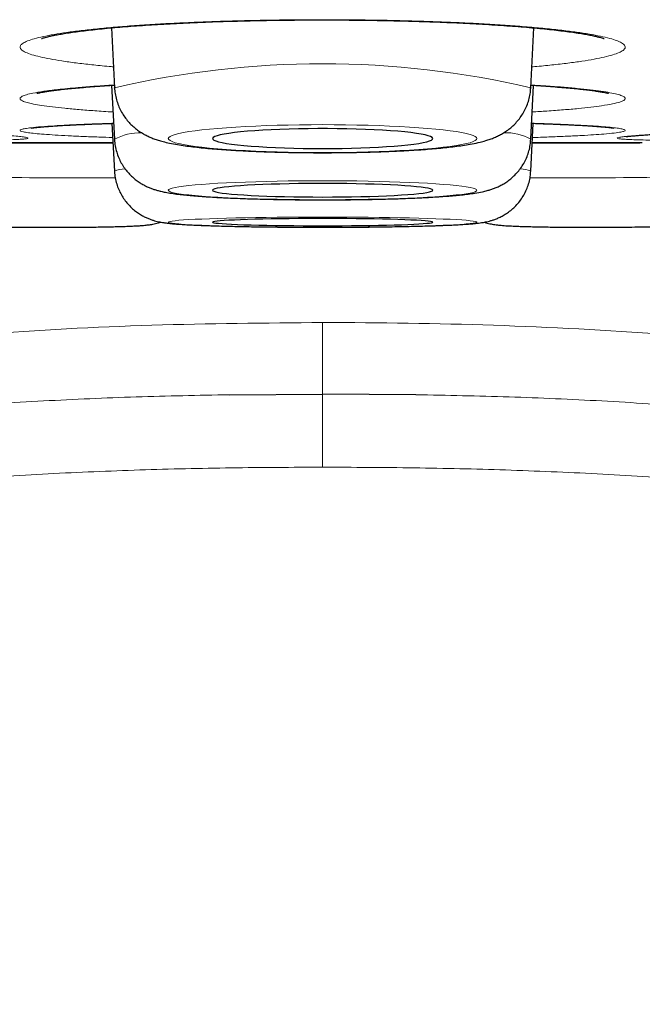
# Model space of a CAD drawing. Header units: millimetres. Extents: x 8 to 960, y 12 to 931.
# Tile 41 of 173: x 560.96 to 564.42, y 443.16 to 448.64. Entities that reach past the tile are written whole.
import ezdxf

# ---------------------------------------------------------------- set-up
doc = ezdxf.new("R2010")
doc.units = ezdxf.units.MM

msp = doc.modelspace()

# ---------------------------------------------------------------- linework, layer by layer
at = {"color": 7, "linetype": 'Continuous', "lineweight": 30}
for p, q in [((561.4668, 448.5986), (561.4843, 448.265)), ((563.8014, 448.265), (563.819, 448.5983)), ((561.4685, 448.2786), (561.4843, 447.9783)), ((563.8014, 447.9783), (563.8172, 448.2786)), ((561.4845, 448.2634), (561.4843, 448.265)), ((563.8014, 448.265), (563.8011, 448.263)), ((561.4704, 448.0671), (561.4843, 447.8013)), ((563.8014, 447.8013), (563.8154, 448.0671)), ((560.8774, 447.9596), (561.476, 447.9596)), ((563.8097, 447.9596), (564.4083, 447.9596)), ((562.1238, 446.557), (562.6429, 446.5608)), ((563.1621, 446.557), (562.6429, 446.5608))]:
    msp.add_line(p, q, dxfattribs=at)
at = {"color": 8, "linetype": 'Continuous', "lineweight": 0}
for p, q in [((560.8637, 447.9597), (561.476, 447.9597)), ((563.8097, 447.9597), (564.422, 447.9597)), ((562.6429, 446.1536), (562.6429, 446.5608))]:
    msp.add_line(p, q, dxfattribs=at)
at = {"color": 8, "linetype": 'Continuous', "lineweight": 0, "flags": 128}
for points in [[(562.6429, 447.905), (562.7071, 447.9052), (562.7709, 447.9058), (562.834, 447.9069), (562.8961, 447.9084), (562.9567, 447.9103), (563.0156, 447.9126), (563.0724, 447.9153), (563.1268, 447.9184), (563.1784, 447.9219), (563.2271, 447.9256), (563.2725, 447.9297), (563.3144, 447.9341), (563.3526, 447.9388), (563.3868, 447.9437), (563.4168, 447.9488), (563.4425, 447.9541), (563.4637, 447.9596), (563.4803, 447.9652), (563.4923, 447.9708), (563.4994, 447.9766), (563.5019, 447.9824), (563.4994, 447.9882), (563.4923, 447.9939), (563.4803, 447.9996), (563.4637, 448.0052), (563.4425, 448.0107), (563.4168, 448.016), (563.3868, 448.0211), (563.3526, 448.026), (563.3144, 448.0306), (563.2725, 448.035), (563.2271, 448.0391), (563.1784, 448.0429), (563.1268, 448.0463), (563.0724, 448.0494), (563.0156, 448.0521), (562.9567, 448.0544), (562.8961, 448.0563), (562.834, 448.0578), (562.7709, 448.0589), (562.7071, 448.0596), (562.6429, 448.0598), (562.5787, 448.0596), (562.5148, 448.0589), (562.4517, 448.0578), (562.3897, 448.0563), (562.3291, 448.0544), (562.2702, 448.0521), (562.2134, 448.0494), (562.159, 448.0463), (562.1073, 448.0429), (562.0586, 448.0391), (562.0132, 448.035), (561.9713, 448.0306), (561.9331, 448.026), (561.899, 448.0211), (561.869, 448.016), (561.8433, 448.0107), (561.8221, 448.0052), (561.8054, 447.9996), (561.7935, 447.9939), (561.7863, 447.9882), (561.7839, 447.9824), (561.7863, 447.9766), (561.7935, 447.9708), (561.8054, 447.9652), (561.8221, 447.9596), (561.8433, 447.9541), (561.869, 447.9488), (561.899, 447.9437), (561.9331, 447.9388), (561.9713, 447.9341), (562.0132, 447.9297), (562.0586, 447.9256), (562.1073, 447.9219), (562.159, 447.9184), (562.2134, 447.9153), (562.2702, 447.9126), (562.3291, 447.9103), (562.3897, 447.9084), (562.4517, 447.9069), (562.5148, 447.9058), (562.5787, 447.9052), (562.6429, 447.905)], [(562.6429, 447.642), (562.7071, 447.6421), (562.7709, 447.6426), (562.834, 447.6433), (562.8961, 447.6443), (562.9567, 447.6456), (563.0156, 447.6472), (563.0724, 447.6491), (563.1268, 447.6512), (563.1784, 447.6535), (563.2271, 447.6561), (563.2725, 447.6589), (563.3144, 447.6619), (563.3526, 447.665), (563.3868, 447.6684), (563.4168, 447.6719), (563.4425, 447.6755), (563.4637, 447.6792), (563.4803, 447.683), (563.4923, 447.6869), (563.4994, 447.6908), (563.5019, 447.6948), (563.4994, 447.6987), (563.4923, 447.7027), (563.4803, 447.7065), (563.4637, 447.7104), (563.4425, 447.7141), (563.4168, 447.7177), (563.3868, 447.7212), (563.3526, 447.7245), (563.3144, 447.7277), (563.2725, 447.7307), (563.2271, 447.7335), (563.1784, 447.7361), (563.1268, 447.7384), (563.0724, 447.7405), (563.0156, 447.7424), (562.9567, 447.744), (562.8961, 447.7453), (562.834, 447.7463), (562.7709, 447.747), (562.7071, 447.7475), (562.6429, 447.7476), (562.5787, 447.7475), (562.5148, 447.747), (562.4517, 447.7463), (562.3897, 447.7453), (562.3291, 447.744), (562.2702, 447.7424), (562.2134, 447.7405), (562.159, 447.7384), (562.1073, 447.7361), (562.0586, 447.7335), (562.0132, 447.7307), (561.9713, 447.7277), (561.9331, 447.7245), (561.899, 447.7212), (561.869, 447.7177), (561.8433, 447.7141), (561.8221, 447.7104), (561.8054, 447.7065), (561.7935, 447.7027), (561.7863, 447.6987), (561.7839, 447.6948), (561.7863, 447.6908), (561.7935, 447.6869), (561.8054, 447.683), (561.8221, 447.6792), (561.8433, 447.6755), (561.869, 447.6719), (561.899, 447.6684), (561.9331, 447.665), (561.9713, 447.6619), (562.0132, 447.6589), (562.0586, 447.6561), (562.1073, 447.6535), (562.159, 447.6512), (562.2134, 447.6491), (562.2702, 447.6472), (562.3291, 447.6456), (562.3897, 447.6443), (562.4517, 447.6433), (562.5148, 447.6426), (562.5787, 447.6421), (562.6429, 447.642)], [(562.6429, 447.4892), (562.7071, 447.4892), (562.7709, 447.4895), (562.834, 447.4899), (562.8961, 447.4904), (562.9567, 447.4911), (563.0156, 447.4919), (563.0724, 447.4929), (563.1268, 447.494), (563.1784, 447.4953), (563.2271, 447.4967), (563.2725, 447.4981), (563.3144, 447.4997), (563.3526, 447.5014), (563.3868, 447.5032), (563.4168, 447.5051), (563.4425, 447.507), (563.4637, 447.509), (563.4803, 447.511), (563.4923, 447.5131), (563.4994, 447.5151), (563.5019, 447.5172), (563.4994, 447.5193), (563.4923, 447.5214), (563.4803, 447.5235), (563.4637, 447.5255), (563.4425, 447.5275), (563.4168, 447.5294), (563.3868, 447.5313), (563.3526, 447.5331), (563.3144, 447.5347), (563.2725, 447.5363), (563.2271, 447.5378), (563.1784, 447.5392), (563.1268, 447.5404), (563.0724, 447.5416), (563.0156, 447.5425), (562.9567, 447.5434), (562.8961, 447.5441), (562.834, 447.5446), (562.7709, 447.545), (562.7071, 447.5452), (562.6429, 447.5453), (562.5787, 447.5452), (562.5148, 447.545), (562.4517, 447.5446), (562.3897, 447.5441), (562.3291, 447.5434), (562.2702, 447.5425), (562.2134, 447.5416), (562.159, 447.5404), (562.1073, 447.5392), (562.0586, 447.5378), (562.0132, 447.5363), (561.9713, 447.5347), (561.9331, 447.5331), (561.899, 447.5313), (561.869, 447.5294), (561.8433, 447.5275), (561.8221, 447.5255), (561.8054, 447.5235), (561.7935, 447.5214), (561.7863, 447.5193), (561.7839, 447.5172), (561.7863, 447.5151), (561.7935, 447.5131), (561.8054, 447.511), (561.8221, 447.509), (561.8433, 447.507), (561.869, 447.5051), (561.899, 447.5032), (561.9331, 447.5014), (561.9713, 447.4997), (562.0132, 447.4981), (562.0586, 447.4967), (562.1073, 447.4953), (562.159, 447.494), (562.2134, 447.4929), (562.2702, 447.4919), (562.3291, 447.4911), (562.3897, 447.4904), (562.4517, 447.4899), (562.5148, 447.4895), (562.5787, 447.4892), (562.6429, 447.4892)]]:
    msp.add_lwpolyline(points, dxfattribs=at)
at = {"color": 7, "linetype": 'Continuous', "lineweight": 30, "flags": 128}
for points in [[(562.6429, 447.9271), (562.697, 447.9274), (562.7508, 447.928), (562.8037, 447.9291), (562.8553, 447.9306), (562.9053, 447.9325), (562.9532, 447.9348), (562.9987, 447.9374), (563.0415, 447.9404), (563.0811, 447.9438), (563.1172, 447.9474), (563.1497, 447.9513), (563.1782, 447.9555), (563.2025, 447.9598), (563.2224, 447.9644), (563.2378, 447.9691), (563.2485, 447.9739), (563.2545, 447.9787), (563.2557, 447.9836), (563.2521, 447.9885), (563.2437, 447.9933), (563.2306, 447.9981), (563.213, 448.0027), (563.1908, 448.0071), (563.1644, 448.0114), (563.1339, 448.0154), (563.0996, 448.0192), (563.0617, 448.0227), (563.0205, 448.0259), (562.9763, 448.0287), (562.9296, 448.0312), (562.8806, 448.0333), (562.8297, 448.035), (562.7774, 448.0363), (562.724, 448.0371), (562.67, 448.0376), (562.6158, 448.0376), (562.5617, 448.0371), (562.5084, 448.0363), (562.456, 448.035), (562.4052, 448.0333), (562.3562, 448.0312), (562.3094, 448.0287), (562.2653, 448.0259), (562.2241, 448.0227), (562.1862, 448.0192), (562.1518, 448.0154), (562.1213, 448.0114), (562.0949, 448.0071), (562.0728, 448.0027), (562.0551, 447.9981), (562.042, 447.9933), (562.0337, 447.9885), (562.0301, 447.9836), (562.0313, 447.9787), (562.0373, 447.9739), (562.048, 447.9691), (562.0634, 447.9644), (562.0833, 447.9598), (562.1076, 447.9555), (562.1361, 447.9513), (562.1685, 447.9474), (562.2047, 447.9438), (562.2443, 447.9404), (562.287, 447.9374), (562.3325, 447.9348), (562.3804, 447.9325), (562.4304, 447.9306), (562.482, 447.9291), (562.535, 447.928), (562.5887, 447.9274), (562.6429, 447.9271)], [(562.6429, 447.6571), (562.697, 447.6573), (562.7508, 447.6577), (562.8037, 447.6584), (562.8553, 447.6594), (562.9053, 447.6607), (562.9532, 447.6623), (562.9987, 447.6641), (563.0415, 447.6662), (563.0811, 447.6684), (563.1172, 447.6709), (563.1497, 447.6736), (563.1782, 447.6764), (563.2025, 447.6794), (563.2224, 447.6825), (563.2378, 447.6857), (563.2485, 447.689), (563.2545, 447.6923), (563.2557, 447.6956), (563.2521, 447.699), (563.2437, 447.7022), (563.2306, 447.7055), (563.213, 447.7086), (563.1908, 447.7117), (563.1644, 447.7146), (563.1339, 447.7173), (563.0996, 447.7199), (563.0617, 447.7223), (563.0205, 447.7245), (562.9763, 447.7264), (562.9296, 447.7281), (562.8806, 447.7295), (562.8297, 447.7307), (562.7774, 447.7316), (562.724, 447.7321), (562.67, 447.7324), (562.6158, 447.7324), (562.5617, 447.7321), (562.5084, 447.7316), (562.456, 447.7307), (562.4052, 447.7295), (562.3562, 447.7281), (562.3094, 447.7264), (562.2653, 447.7245), (562.2241, 447.7223), (562.1862, 447.7199), (562.1518, 447.7173), (562.1213, 447.7146), (562.0949, 447.7117), (562.0728, 447.7086), (562.0551, 447.7055), (562.042, 447.7022), (562.0337, 447.699), (562.0301, 447.6956), (562.0313, 447.6923), (562.0373, 447.689), (562.048, 447.6857), (562.0634, 447.6825), (562.0833, 447.6794), (562.1076, 447.6764), (562.1361, 447.6736), (562.1685, 447.6709), (562.2047, 447.6684), (562.2443, 447.6662), (562.287, 447.6641), (562.3325, 447.6623), (562.3804, 447.6607), (562.4304, 447.6594), (562.482, 447.6584), (562.535, 447.6577), (562.5887, 447.6573), (562.6429, 447.6571)], [(562.6429, 447.4972), (562.697, 447.4973), (562.7508, 447.4975), (562.8037, 447.4979), (562.8553, 447.4984), (562.9053, 447.4991), (562.9532, 447.5), (562.9987, 447.5009), (563.0415, 447.502), (563.0811, 447.5032), (563.1172, 447.5046), (563.1497, 447.506), (563.1782, 447.5075), (563.2025, 447.5091), (563.2224, 447.5107), (563.2378, 447.5124), (563.2485, 447.5141), (563.2545, 447.5159), (563.2557, 447.5177), (563.2521, 447.5195), (563.2437, 447.5212), (563.2306, 447.5229), (563.213, 447.5246), (563.1908, 447.5262), (563.1644, 447.5278), (563.1339, 447.5292), (563.0996, 447.5306), (563.0617, 447.5319), (563.0205, 447.533), (562.9763, 447.534), (562.9296, 447.5349), (562.8806, 447.5357), (562.8297, 447.5363), (562.7774, 447.5368), (562.724, 447.5371), (562.67, 447.5373), (562.6158, 447.5373), (562.5617, 447.5371), (562.5084, 447.5368), (562.456, 447.5363), (562.4052, 447.5357), (562.3562, 447.5349), (562.3094, 447.534), (562.2653, 447.533), (562.2241, 447.5319), (562.1862, 447.5306), (562.1518, 447.5292), (562.1213, 447.5278), (562.0949, 447.5262), (562.0728, 447.5246), (562.0551, 447.5229), (562.042, 447.5212), (562.0337, 447.5195), (562.0301, 447.5177), (562.0313, 447.5159), (562.0373, 447.5141), (562.048, 447.5124), (562.0634, 447.5107), (562.0833, 447.5091), (562.1076, 447.5075), (562.1361, 447.506), (562.1685, 447.5046), (562.2047, 447.5032), (562.2443, 447.502), (562.287, 447.5009), (562.3325, 447.5), (562.3804, 447.4991), (562.4304, 447.4984), (562.482, 447.4979), (562.535, 447.4975), (562.5887, 447.4973), (562.6429, 447.4972)]]:
    msp.add_lwpolyline(points, dxfattribs=at)
at = {"color": 8, "linetype": 'Continuous', "lineweight": 0}
for centre, radius, start, end in [((562.6429, 443.3124), 5.0863, 76.8336, 103.1664), ((561.6245, 447.7206), 0.2934, 87.7881, 118.5489), ((563.6671, 447.7458), 0.2686, 59.9951, 93.6624), ((561.5388, 447.6828), 0.1305, 88.5464, 114.6778), ((563.7466, 447.6818), 0.1315, 65.351, 91.5378), ((561.2812, 479.5075), 31.744, 269.12279, 270.37437), ((564.0013, 480.239), 32.4754, 269.63899, 270.86306)]:
    msp.add_arc(centre, radius, start, end, dxfattribs=at)
at = {"color": 7, "linetype": 'Continuous', "lineweight": 30}
msp.add_arc((564.4083, 448.9596), 1, 270, 270.7841, dxfattribs=at)
at = {"color": 8, "linetype": 'Continuous', "lineweight": 0}
for points, knots in [([(561.4782, 448.3816), (561.4701, 448.3823), (561.4269, 448.3858), (561.3567, 448.393), (561.2684, 448.4031), (561.1911, 448.414), (561.124, 448.4253), (561.068, 448.437), (561.0226, 448.4493), (560.989, 448.4618), (560.9672, 448.4745), (560.9573, 448.4873), (560.9593, 448.5002), (560.9734, 448.513), (560.9993, 448.5256), (561.0365, 448.538), (561.0857, 448.5501), (561.146, 448.5618), (561.2168, 448.573), (561.2971, 448.5835), (561.388, 448.5935), (561.4874, 448.6027), (561.595, 448.6111), (561.7093, 448.6186), (561.8313, 448.6254), (561.9178, 448.629), (561.9614, 448.6309)], [0, 0, 0, 0, 0.0099328, 0.0529402, 0.0959476, 0.1397374, 0.1819889, 0.2249963, 0.2680037, 0.3117935, 0.3540451, 0.3970525, 0.4400598, 0.4838497, 0.5261012, 0.5686461, 0.6121162, 0.6559061, 0.6981576, 0.741165, 0.7841724, 0.8279622, 0.8702094, 0.9132122, 0.956215, 1, 1, 1, 1]), ([(561.9614, 448.6309), (562.0043, 448.6325), (562.0906, 448.6358), (562.2262, 448.6394), (562.3661, 448.6421), (562.5077, 448.6436), (562.6498, 448.6441), (562.791, 448.6435), (562.9328, 448.6419), (563.0717, 448.6391), (563.2075, 448.6353), (563.3386, 448.6305), (563.4663, 448.6247), (563.5873, 448.6179), (563.7016, 448.6103), (563.8078, 448.6019), (563.907, 448.5925), (563.9965, 448.5825), (564.0763, 448.5719), (564.1457, 448.5608), (564.2051, 448.549), (564.253, 448.5369), (564.2894, 448.5244), (564.3141, 448.5118), (564.3271, 448.499), (564.328, 448.4861), (564.3169, 448.4733), (564.2942, 448.4607), (564.2594, 448.4481), (564.213, 448.4359), (564.1556, 448.4242), (564.0879, 448.4129), (564.0093, 448.4021), (563.9205, 448.3921), (563.8526, 448.3852), (563.8127, 448.382), (563.8076, 448.3816)], [0, 0, 0, 0, 0.02965, 0.059506, 0.090011, 0.120741, 0.150391, 0.180571, 0.210751, 0.241481, 0.271131, 0.301311, 0.331492, 0.362221, 0.391871, 0.422052, 0.452232, 0.482962, 0.512612, 0.542792, 0.572973, 0.603702, 0.633352, 0.663533, 0.693713, 0.724443, 0.754093, 0.783949, 0.814454, 0.845183, 0.874833, 0.905014, 0.935194, 0.965924, 0.995574, 1, 1, 1, 1]), ([(561.1681, 448.2553), (561.1858, 448.2572), (561.2214, 448.261), (561.288, 448.267), (561.3689, 448.2732), (561.4367, 448.2778), (561.4776, 448.2801), (561.4835, 448.2804)], [0, 0, 0, 0, 0.206542, 0.413083, 0.682834, 0.954458, 1, 1, 1, 1]), ([(563.8022, 448.2804), (563.8304, 448.2787), (563.8925, 448.275), (563.9782, 448.2686), (564.0609, 448.2614), (564.1326, 448.2538), (564.1939, 448.2459), (564.2438, 448.2378), (564.283, 448.2293), (564.3101, 448.2207), (564.3254, 448.2121), (564.3288, 448.2034), (564.3203, 448.1946), (564.2979, 448.1851), (564.2582, 448.1752), (564.2022, 448.1656), (564.1371, 448.1571), (564.0665, 448.1495), (563.9847, 448.1423), (563.8991, 448.1359), (563.8371, 448.1321), (563.8094, 448.1304)], [0, 0, 0, 0, 0.0433552, 0.0955295, 0.1477039, 0.2008275, 0.2520849, 0.3042592, 0.3564336, 0.4095572, 0.4608146, 0.5124278, 0.5651636, 0.6182872, 0.6830462, 0.7485282, 0.7997856, 0.8513989, 0.9041347, 0.9572583, 1, 1, 1, 1]), ([(561.4763, 448.1304), (561.4759, 448.1304), (561.4393, 448.1324), (561.3753, 448.1368), (561.2855, 448.1436), (561.2067, 448.1508), (561.1369, 448.1585), (561.0784, 448.1665), (561.0311, 448.1747), (560.9953, 448.1831), (560.9707, 448.1918), (560.9583, 448.2005), (560.958, 448.2093), (560.9694, 448.2179), (560.9928, 448.2266), (561.0314, 448.2359), (561.087, 448.2456), (561.141, 448.252), (561.1681, 448.2553)], [0, 0, 0, 0, 0.000861, 0.066427, 0.129689, 0.194083, 0.258477, 0.324043, 0.387305, 0.451006, 0.516093, 0.581659, 0.644921, 0.708622, 0.773709, 0.839275, 0.919191, 1, 1, 1, 1]), ([(561.4745, 447.9883), (561.4483, 447.9891), (561.3889, 447.991), (561.3058, 447.9943), (561.2243, 447.9981), (561.1522, 448.0021), (561.0911, 448.0063), (561.0412, 448.0107), (561.0027, 448.0151), (560.9754, 448.0197), (560.9602, 448.0244), (560.957, 448.029), (560.9657, 448.0336), (560.9863, 448.0382), (561.022, 448.0432), (561.0744, 448.0483), (561.1263, 448.0518), (561.1523, 448.0536)], [0, 0, 0, 0, 0.050578, 0.114913, 0.180399, 0.245885, 0.312562, 0.376898, 0.441679, 0.50787, 0.574548, 0.638883, 0.703665, 0.769855, 0.836533, 0.917813, 1, 1, 1, 1]), ([(561.1523, 448.0536), (561.1695, 448.0546), (561.2038, 448.0566), (561.2686, 448.0598), (561.3472, 448.0632), (561.4201, 448.0659), (561.4671, 448.0673), (561.4796, 448.0677)], [0, 0, 0, 0, 0.196173, 0.392345, 0.648596, 0.906626, 1, 1, 1, 1]), ([(563.8061, 448.0677), (563.8252, 448.0671), (563.8788, 448.0654), (563.9575, 448.0624), (564.0426, 448.0587), (564.1167, 448.0547), (564.1805, 448.0505), (564.233, 448.0463), (564.2749, 448.0418), (564.3048, 448.0372), (564.3228, 448.0326), (564.3291, 448.028), (564.3234, 448.0234), (564.3039, 448.0183), (564.2675, 448.013), (564.2146, 448.0079), (564.1522, 448.0033), (564.084, 447.9993), (564.0048, 447.9954), (563.9151, 447.9918), (563.8499, 447.9894), (563.8132, 447.9883), (563.8112, 447.9883)], [0, 0, 0, 0, 0.029021, 0.081351, 0.133681, 0.186963, 0.238373, 0.290703, 0.343032, 0.396314, 0.447724, 0.499491, 0.552384, 0.605666, 0.670618, 0.736295, 0.787705, 0.839472, 0.892365, 0.945647, 0.997057, 1, 1, 1, 1]), ([(560.7434, 447.9732), (560.7673, 447.9734), (560.8159, 447.9738), (560.875, 447.9749), (560.924, 447.9764), (560.9617, 447.9782), (560.988, 447.9804), (561.0022, 447.9829), (561.0044, 447.9857), (560.9948, 447.9889), (560.9732, 447.9923), (560.9366, 447.9963), (560.8831, 448.0009), (560.8306, 448.0044), (560.8042, 448.0061)], [0, 0, 0, 0, 0.0784398, 0.1596512, 0.2385698, 0.3174884, 0.3986998, 0.4799111, 0.5588297, 0.6377483, 0.7189597, 0.800171, 0.8995309, 1, 1, 1, 1]), ([(564.5403, 447.9732), (564.5171, 447.9734), (564.4693, 447.9738), (564.4107, 447.9749), (564.3617, 447.9764), (564.3241, 447.9782), (564.2978, 447.9804), (564.2835, 447.9829), (564.2814, 447.9857), (564.2909, 447.9889), (564.3125, 447.9923), (564.3492, 447.9963), (564.4026, 448.0009), (564.4552, 448.0044), (564.4816, 448.0061)], [0, 0, 0, 0, 0.0762907, 0.1576915, 0.2367941, 0.3158967, 0.3972975, 0.4786982, 0.5578009, 0.6369035, 0.7183043, 0.799705, 0.8992966, 1, 1, 1, 1]), ([(562.6429, 446.9584), (562.3261, 446.9558), (561.6924, 446.9508), (560.7428, 446.8996), (559.7962, 446.8052), (558.858, 446.6482), (558.0532, 446.4326), (557.3868, 446.1789), (556.8527, 445.9167), (556.3499, 445.5985), (555.8904, 445.2197), (555.4896, 444.7788), (555.1608, 444.2824), (554.9109, 443.7404), (554.812, 443.3566), (554.7625, 443.1646)], [0, 0, 0, 0, 0.10003, 0.200056, 0.300173, 0.400239, 0.500131, 0.562636, 0.625145, 0.687668, 0.750125, 0.812616, 0.875055, 0.937489, 1, 1, 1, 1]), ([(562.6429, 446.5608), (562.6429, 446.5663), (562.6429, 446.5772), (562.6429, 446.6054), (562.6429, 446.6434), (562.6429, 446.6899), (562.6429, 446.7438), (562.6429, 446.804), (562.6429, 446.8737), (562.6429, 446.9301), (562.6429, 446.9584)], [0, 0, 0, 0, 0.1365881, 0.2731802, 0.4097858, 0.5463971, 0.6597841, 0.7731759, 0.8865844, 1, 1, 1, 1]), ([(570.5232, 443.1646), (570.4737, 443.3566), (570.3749, 443.7404), (570.1249, 444.2824), (569.7961, 444.7788), (569.3954, 445.2196), (568.936, 445.5986), (568.4332, 445.917), (567.8991, 446.1791), (567.2325, 446.4325), (566.4278, 446.6482), (565.4896, 446.8051), (564.543, 446.8999), (563.5934, 446.9496), (562.9597, 446.9584), (562.6429, 446.9584), (562.6429, 446.9584)], [0, 0, 0, 0, 0.062509, 0.12494, 0.187376, 0.249869, 0.312328, 0.37485, 0.437357, 0.499864, 0.599758, 0.699823, 0.79994, 0.899967, 0.999997, 1, 1, 1, 1]), ([(559.3705, 446.3465), (559.4344, 446.3567), (559.6657, 446.3938), (560.0668, 446.4423), (560.5759, 446.4904), (561.0888, 446.5241), (561.6056, 446.5467), (561.9509, 446.5536), (562.1238, 446.557)], [0, 0, 0, 0, 0.070438, 0.254873, 0.439315, 0.626007, 0.812702, 1, 1, 1, 1]), ([(565.9291, 446.345), (565.8606, 446.3557), (565.6247, 446.3927), (565.219, 446.4425), (564.71, 446.4904), (564.197, 446.524), (563.6803, 446.5467), (563.335, 446.5536), (563.1621, 446.557)], [0, 0, 0, 0, 0.075124, 0.258544, 0.442171, 0.62786, 0.813706, 1, 1, 1, 1]), ([(562.6429, 446.1536), (562.4732, 446.1529), (562.1337, 446.1516), (561.6244, 446.1396), (561.1154, 446.1184), (560.6623, 446.0891), (560.2656, 446.0545), (559.925, 446.0178), (559.5848, 445.9734), (559.2455, 445.9204), (558.9072, 445.8575), (558.5752, 445.7848), (558.2499, 445.7017), (557.9667, 445.6172), (557.721, 445.5338), (557.5121, 445.4552), (557.3058, 445.3692), (557.1027, 445.2752), (556.9037, 445.1724), (556.7078, 445.059), (556.5162, 444.9341), (556.3307, 444.7968), (556.1586, 444.6508), (556.0014, 444.4967), (555.8743, 444.3526), (555.7711, 444.219), (555.6883, 444.0989), (555.6078, 443.9674), (555.5317, 443.8243), (555.4615, 443.6686), (555.4003, 443.509), (555.3675, 443.4001), (555.3511, 443.3456)], [0, 0, 0, 0, 0.060652, 0.121304, 0.182146, 0.242987, 0.283975, 0.324968, 0.365955, 0.407177, 0.448407, 0.489624, 0.529352, 0.569076, 0.595769, 0.622468, 0.649157, 0.675862, 0.70258, 0.729277, 0.756752, 0.784251, 0.811707, 0.837412, 0.863114, 0.880735, 0.898371, 0.915991, 0.93682, 0.95765, 0.978824, 1, 1, 1, 1]), ([(562.6429, 446.1536), (562.8126, 446.1529), (563.152, 446.1516), (563.6613, 446.1396), (564.1704, 446.1184), (564.6235, 446.0891), (565.0202, 446.0545), (565.3608, 446.0178), (565.7009, 445.9734), (566.0403, 445.9204), (566.3785, 445.8575), (566.7105, 445.7848), (567.0358, 445.7017), (567.319, 445.6172), (567.5647, 445.5338), (567.7737, 445.4552), (567.98, 445.3692), (568.1831, 445.2752), (568.3821, 445.1724), (568.578, 445.059), (568.7695, 444.9341), (568.955, 444.7968), (569.1272, 444.6508), (569.2843, 444.4967), (569.4114, 444.3526), (569.5146, 444.219), (569.5975, 444.0989), (569.678, 443.9674), (569.754, 443.8243), (569.8242, 443.6686), (569.8854, 443.509), (569.9182, 443.4001), (569.9347, 443.3456)], [0, 0, 0, 0, 0.060652, 0.121304, 0.182146, 0.242987, 0.283975, 0.324968, 0.365955, 0.407177, 0.448407, 0.489624, 0.529352, 0.569076, 0.595769, 0.622468, 0.649157, 0.675862, 0.70258, 0.729277, 0.756752, 0.784251, 0.811707, 0.837412, 0.863114, 0.880735, 0.898371, 0.915991, 0.93682, 0.95765, 0.978824, 1, 1, 1, 1])]:
    msp.add_open_spline(points, degree=3, knots=knots, dxfattribs=at)
at = {"color": 7, "linetype": 'Continuous', "lineweight": 30}
for points, knots in [([(561.079, 448.5391), (561.0789, 448.5391), (561.0785, 448.5389), (561.0814, 448.5401), (561.0878, 448.5423), (561.0987, 448.5455), (561.1139, 448.5495), (561.1338, 448.554), (561.1583, 448.559), (561.1875, 448.5644), (561.2218, 448.57), (561.2606, 448.5756), (561.3038, 448.5813), (561.351, 448.587), (561.402, 448.5925), (561.4564, 448.5978), (561.5143, 448.6029), (561.5753, 448.6078), (561.6395, 448.6124), (561.7064, 448.6168), (561.776, 448.6209), (561.848, 448.6246), (561.9131, 448.6277), (561.9677, 448.6299), (562.0231, 448.6321), (562.0889, 448.6343), (562.1684, 448.6367), (562.2492, 448.6387), (562.331, 448.6403), (562.4137, 448.6415), (562.4971, 448.6424), (562.5811, 448.6428), (562.6651, 448.6429), (562.749, 448.6426), (562.8325, 448.6419), (562.9157, 448.6409), (562.9984, 448.6394), (563.0801, 448.6376), (563.1605, 448.6355), (563.2392, 448.6329), (563.3156, 448.6301), (563.3898, 448.6269), (563.462, 448.6233), (563.5327, 448.6195), (563.6015, 448.6152), (563.668, 448.6107), (563.732, 448.6059), (563.7932, 448.6008), (563.8512, 448.5955), (563.9057, 448.59), (563.9564, 448.5843), (564.0031, 448.5785), (564.0454, 448.5727), (564.083, 448.5669), (564.1159, 448.5612), (564.1437, 448.5558), (564.1671, 448.5506), (564.185, 448.5461), (564.1977, 448.5424), (564.2054, 448.5399), (564.2092, 448.5384), (564.2091, 448.5384), (564.209, 448.5385)], [0, 0, 0, 0, 0.003496, 0.014457, 0.026467, 0.039506, 0.053483, 0.068272, 0.083228, 0.099535, 0.116401, 0.133708, 0.151343, 0.169209, 0.187225, 0.205326, 0.223412, 0.241713, 0.260058, 0.278447, 0.296884, 0.315372, 0.333919, 0.345634, 0.355437, 0.373987, 0.392513, 0.41104, 0.429579, 0.448137, 0.466725, 0.485353, 0.504011, 0.522532, 0.541093, 0.559714, 0.578368, 0.597016, 0.615622, 0.634156, 0.652592, 0.670657, 0.688912, 0.707303, 0.725806, 0.744393, 0.763029, 0.781672, 0.800265, 0.818761, 0.837106, 0.855242, 0.873104, 0.89062, 0.907703, 0.924252, 0.940489, 0.956466, 0.970018, 0.98259, 0.994089, 1, 1, 1, 1]), ([(561.0527, 448.234), (561.0527, 448.234), (561.0525, 448.2339), (561.056, 448.2349), (561.0628, 448.2366), (561.0723, 448.2387), (561.0849, 448.2411), (561.102, 448.2441), (561.1258, 448.2477), (561.1542, 448.2516), (561.1872, 448.2555), (561.2247, 448.2596), (561.2664, 448.2636), (561.3122, 448.2675), (561.3619, 448.2714), (561.4153, 448.2752), (561.4561, 448.2779), (561.4797, 448.2792), (561.4836, 448.2794)], [0, 0, 0, 0, 0.023164, 0.071267, 0.12516, 0.174656, 0.217761, 0.28572, 0.356463, 0.430074, 0.505859, 0.583305, 0.662038, 0.741797, 0.822403, 0.903614, 0.98446, 1, 1, 1, 1]), ([(563.8022, 448.2795), (563.8062, 448.2792), (563.8304, 448.2778), (563.8716, 448.2751), (563.9254, 448.2713), (563.9754, 448.2674), (564.0217, 448.2634), (564.0641, 448.2592), (564.1022, 448.2551), (564.1357, 448.251), (564.1644, 448.2471), (564.1885, 448.2433), (564.2068, 448.2399), (564.2199, 448.2372), (564.2278, 448.2352), (564.2318, 448.2341), (564.2317, 448.2341), (564.2316, 448.2341)], [0, 0, 0, 0, 0.01651, 0.09841, 0.180066, 0.261436, 0.342458, 0.423034, 0.50302, 0.58062, 0.656993, 0.731866, 0.804493, 0.866078, 0.922782, 0.973948, 1, 1, 1, 1]), ([(561.4845, 448.2649), (561.4853, 448.2541), (561.487, 448.2318), (561.4946, 448.1987), (561.5055, 448.1663), (561.5196, 448.1361), (561.5363, 448.1084), (561.5551, 448.0834), (561.5754, 448.0613), (561.5966, 448.042), (561.6182, 448.0255), (561.6398, 448.0116), (561.6613, 447.9999), (561.6827, 447.9898), (561.7049, 447.981), (561.729, 447.9728), (561.7575, 447.9647), (561.7926, 447.9566), (561.8328, 447.9491), (561.8758, 447.9424), (561.9197, 447.9367), (561.966, 447.9316), (562.0152, 447.9269), (562.066, 447.9228), (562.1186, 447.9191), (562.173, 447.9158), (562.2292, 447.9129), (562.2869, 447.9104), (562.346, 447.9083), (562.4063, 447.9066), (562.4676, 447.9053), (562.5296, 447.9044), (562.5881, 447.9038), (562.626, 447.9038), (562.6429, 447.9038)], [0, 0, 0, 0, 0.0201632, 0.042151, 0.0636564, 0.0847254, 0.1053879, 0.1256563, 0.1455393, 0.165062, 0.1843216, 0.2035661, 0.2231556, 0.2436794, 0.2660479, 0.291614, 0.3226459, 0.3637772, 0.4134834, 0.4569968, 0.497839, 0.5408512, 0.5821206, 0.6223382, 0.6618861, 0.7009798, 0.7397528, 0.7782934, 0.816663, 0.8549064, 0.8930578, 0.931144, 0.9691876, 1, 1, 1, 1]), ([(562.6429, 447.9038), (562.6538, 447.9038), (562.6857, 447.9038), (562.7383, 447.9042), (562.8004, 447.905), (562.8618, 447.9062), (562.9223, 447.9078), (562.9815, 447.9097), (563.0394, 447.9121), (563.0956, 447.9149), (563.15, 447.918), (563.2024, 447.9215), (563.2527, 447.9254), (563.3008, 447.9297), (563.3468, 447.9345), (563.3909, 447.9399), (563.4337, 447.9459), (563.4764, 447.9532), (563.5147, 447.9613), (563.5478, 447.9701), (563.5744, 447.9786), (563.5982, 447.9878), (563.6213, 447.9982), (563.6441, 448.0105), (563.667, 448.0251), (563.6898, 448.0425), (563.7121, 448.0629), (563.7332, 448.0864), (563.7524, 448.1128), (563.7691, 448.1418), (563.7828, 448.1728), (563.7929, 448.2054), (563.7994, 448.2362), (563.8005, 448.2563), (563.8009, 448.2649)], [0, 0, 0, 0, 0.019994, 0.058004, 0.096033, 0.134091, 0.1722, 0.21038, 0.248661, 0.287074, 0.325665, 0.364492, 0.403639, 0.44323, 0.483451, 0.524615, 0.567278, 0.612571, 0.663281, 0.699066, 0.727072, 0.751728, 0.77394, 0.794812, 0.81518, 0.835518, 0.85607, 0.876947, 0.89809, 0.919408, 0.940825, 0.962291, 0.983787, 1, 1, 1, 1]), ([(561.0225, 448.0406), (561.0226, 448.0406), (561.0229, 448.0406), (561.0273, 448.0414), (561.0353, 448.0426), (561.0458, 448.0439), (561.0596, 448.0454), (561.0778, 448.0472), (561.103, 448.0493), (561.1327, 448.0516), (561.1669, 448.0538), (561.2053, 448.0561), (561.2479, 448.0583), (561.2945, 448.0605), (561.3448, 448.0626), (561.3987, 448.0647), (561.4437, 448.0663), (561.4717, 448.0671), (561.4796, 448.0674)], [0, 0, 0, 0, 0.031516, 0.077906, 0.131064, 0.183558, 0.224586, 0.292476, 0.362691, 0.435189, 0.509278, 0.584509, 0.660598, 0.737366, 0.814695, 0.892238, 0.969527, 1, 1, 1, 1]), ([(563.8061, 448.0674), (563.808, 448.0673), (563.8304, 448.0667), (563.8703, 448.0653), (563.9256, 448.0632), (563.9771, 448.0611), (564.0252, 448.0589), (564.0695, 448.0567), (564.1097, 448.0544), (564.1455, 448.0521), (564.1769, 448.0498), (564.2039, 448.0475), (564.2262, 448.0454), (564.2428, 448.0435), (564.2542, 448.0419), (564.2602, 448.041), (564.2628, 448.0404), (564.2622, 448.0406), (564.2621, 448.0406)], [0, 0, 0, 0, 0.007205, 0.085117, 0.162919, 0.240601, 0.318141, 0.395503, 0.472588, 0.547881, 0.622514, 0.696385, 0.768934, 0.839292, 0.897694, 0.950066, 0.995525, 1, 1, 1, 1]), ([(564.3304, 447.9929), (564.3303, 447.9929), (564.3302, 447.9928), (564.3336, 447.9934), (564.3406, 447.9943), (564.3514, 447.9955), (564.3638, 447.9968), (564.3794, 447.9982), (564.3997, 448), (564.4276, 448.0021), (564.4599, 448.0044), (564.4964, 448.0068), (564.537, 448.0093), (564.5815, 448.0118), (564.6299, 448.0144), (564.6818, 448.0171), (564.7371, 448.0198), (564.7955, 448.0225), (564.8572, 448.0252), (564.9115, 448.0276), (564.9461, 448.029), (564.9582, 448.0295)], [0, 0, 0, 0, 0.016721, 0.052875, 0.09537, 0.143798, 0.185678, 0.219212, 0.277646, 0.337342, 0.398269, 0.460018, 0.522353, 0.585138, 0.648299, 0.711775, 0.775099, 0.838411, 0.902051, 0.965906, 1, 1, 1, 1]), ([(561.4848, 447.9783), (561.4848, 447.9747), (561.4851, 447.9592), (561.4897, 447.9326), (561.4984, 447.8993), (561.5107, 447.868), (561.5259, 447.8391), (561.5435, 447.8127), (561.563, 447.7891), (561.5837, 447.7684), (561.6052, 447.7506), (561.6265, 447.7358), (561.6473, 447.7237), (561.6673, 447.7139), (561.6864, 447.7059), (561.7051, 447.6993), (561.7242, 447.6935), (561.7451, 447.6882), (561.7709, 447.6828), (561.8021, 447.6775), (561.8382, 447.6727), (561.8763, 447.6685), (561.9163, 447.6647), (561.9592, 447.6613), (562.0053, 447.6581), (562.0534, 447.6553), (562.1037, 447.6527), (562.156, 447.6504), (562.2103, 447.6484), (562.2664, 447.6466), (562.3241, 447.645), (562.3831, 447.6438), (562.4433, 447.6428), (562.5044, 447.642), (562.565, 447.6416), (562.6112, 447.6414), (562.6368, 447.6414), (562.6429, 447.6414)], [0, 0, 0, 0, 0.006655, 0.028268, 0.04934, 0.069913, 0.090011, 0.109641, 0.128788, 0.147414, 0.165459, 0.182895, 0.199819, 0.216561, 0.233644, 0.251699, 0.271771, 0.295396, 0.325313, 0.36819, 0.413287, 0.454597, 0.493752, 0.535018, 0.574904, 0.613964, 0.6525, 0.690682, 0.728616, 0.76637, 0.803992, 0.841517, 0.87897, 0.916371, 0.953737, 0.989113, 1, 1, 1, 1]), ([(562.6429, 447.6414), (562.6537, 447.6414), (562.6853, 447.6414), (562.7374, 447.6417), (562.7989, 447.6422), (562.8596, 447.643), (562.9194, 447.6441), (562.9779, 447.6454), (563.035, 447.647), (563.0903, 447.6489), (563.1437, 447.651), (563.195, 447.6533), (563.244, 447.6559), (563.2905, 447.6588), (563.3346, 447.6619), (563.3764, 447.6653), (563.4159, 447.6691), (563.4541, 447.6735), (563.4928, 447.6789), (563.5267, 447.685), (563.5561, 447.692), (563.5783, 447.6985), (563.5983, 447.7055), (563.6189, 447.714), (563.6403, 447.7247), (563.6625, 447.7379), (563.6853, 447.7542), (563.708, 447.7739), (563.7297, 447.7968), (563.7495, 447.8227), (563.7667, 447.8512), (563.7809, 447.8817), (563.7916, 447.914), (563.7989, 447.9462), (563.8004, 447.9679), (563.8011, 447.9782)], [0, 0, 0, 0, 0.0196377, 0.0569724, 0.094321, 0.1316902, 0.1690933, 0.2065456, 0.2440655, 0.2816758, 0.3194062, 0.3572967, 0.3954029, 0.4338058, 0.4726286, 0.5120696, 0.552474, 0.5945098, 0.6397113, 0.6928947, 0.7243798, 0.7460718, 0.7656069, 0.7838646, 0.8017953, 0.8198408, 0.8384917, 0.85787, 0.8778312, 0.8981746, 0.9187496, 0.9394623, 0.9602565, 0.9810986, 1, 1, 1, 1]), ([(561.4844, 447.8013), (561.4844, 447.8005), (561.4844, 447.7878), (561.4882, 447.7638), (561.496, 447.7302), (561.5075, 447.6986), (561.522, 447.6692), (561.5391, 447.6424), (561.5583, 447.6182), (561.5791, 447.5968), (561.6008, 447.5783), (561.6229, 447.5628), (561.6444, 447.5503), (561.6646, 447.5405), (561.6831, 447.5331), (561.6999, 447.5274), (561.7153, 447.5231), (561.7298, 447.5196), (561.7443, 447.5168), (561.7602, 447.5142), (561.7809, 447.5114), (561.8062, 447.5088), (561.8366, 447.5064), (561.8696, 447.5042), (561.9057, 447.5022), (561.9453, 447.5004), (561.9872, 447.4987), (562.0317, 447.4972), (562.0787, 447.4958), (562.1281, 447.4945), (562.1799, 447.4933), (562.2337, 447.4923), (562.2894, 447.4914), (562.3467, 447.4907), (562.4054, 447.4901), (562.4652, 447.4896), (562.5259, 447.4892), (562.5852, 447.489), (562.6243, 447.489), (562.6429, 447.489)], [0, 0, 0, 0, 0.0015, 0.022591, 0.043119, 0.063124, 0.082625, 0.101628, 0.12012, 0.138067, 0.155395, 0.171979, 0.187639, 0.202255, 0.215965, 0.229259, 0.242868, 0.257445, 0.274129, 0.294569, 0.321887, 0.365305, 0.406519, 0.445104, 0.485907, 0.524899, 0.562952, 0.600465, 0.637638, 0.674584, 0.71137, 0.748043, 0.784631, 0.821158, 0.857638, 0.894085, 0.930507, 0.966914, 1, 1, 1, 1]), ([(562.6429, 447.489), (562.6536, 447.489), (562.6849, 447.489), (562.7365, 447.4891), (562.7973, 447.4894), (562.8574, 447.4899), (562.9165, 447.4904), (562.9743, 447.4911), (563.0306, 447.492), (563.085, 447.4929), (563.1374, 447.494), (563.1875, 447.4952), (563.2351, 447.4966), (563.2801, 447.498), (563.3223, 447.4996), (563.3617, 447.5013), (563.3982, 447.5032), (563.432, 447.5052), (563.4637, 447.5075), (563.4952, 447.5103), (563.5216, 447.5135), (563.5452, 447.5174), (563.5627, 447.5212), (563.5787, 447.5253), (563.5962, 447.5307), (563.6155, 447.5381), (563.6369, 447.5479), (563.6599, 447.5609), (563.6839, 447.5774), (563.7075, 447.5974), (563.7298, 447.6207), (563.7498, 447.6468), (563.7671, 447.6754), (563.7813, 447.7059), (563.7919, 447.7381), (563.799, 447.77), (563.8004, 447.7912), (563.8011, 447.8012)], [0, 0, 0, 0, 0.019143, 0.055538, 0.091942, 0.128357, 0.16479, 0.201248, 0.237742, 0.274283, 0.310887, 0.347573, 0.384371, 0.421321, 0.458483, 0.495952, 0.533886, 0.57257, 0.612584, 0.655361, 0.706162, 0.733236, 0.749719, 0.764783, 0.779237, 0.793744, 0.8091, 0.82582, 0.843822, 0.862691, 0.882089, 0.901819, 0.921758, 0.941833, 0.961995, 0.982214, 1, 1, 1, 1]), ([(560.251, 447.505), (560.263, 447.5046), (560.2914, 447.5035), (560.339, 447.5019), (560.393, 447.5003), (560.449, 447.4987), (560.5065, 447.4972), (560.5653, 447.4959), (560.6252, 447.4946), (560.6859, 447.4935), (560.747, 447.4924), (560.8084, 447.4916), (560.8697, 447.4908), (560.9306, 447.4901), (560.9908, 447.4896), (561.0501, 447.4893), (561.1082, 447.4891), (561.1647, 447.489), (561.2195, 447.489), (561.2723, 447.4892), (561.3229, 447.4896), (561.371, 447.4901), (561.4165, 447.4907), (561.4592, 447.4915), (561.499, 447.4924), (561.5359, 447.4935), (561.5699, 447.4948), (561.6014, 447.4963), (561.6316, 447.4982), (561.658, 447.5004), (561.6799, 447.503), (561.6977, 447.5059), (561.7124, 447.5088), (561.7272, 447.5123), (561.7379, 447.5157), (561.7427, 447.5172)], [0, 0, 0, 0, 0.024009, 0.056589, 0.089083, 0.121514, 0.153898, 0.186247, 0.218571, 0.250877, 0.283171, 0.315459, 0.347746, 0.380036, 0.412333, 0.444643, 0.476971, 0.509326, 0.541717, 0.574153, 0.606652, 0.639234, 0.671927, 0.704777, 0.737849, 0.771253, 0.80518, 0.840003, 0.876571, 0.917471, 0.948049, 0.963473, 0.977321, 0.98999, 1, 1, 1, 1]), ([(563.5428, 447.5172), (563.5431, 447.5171), (563.5491, 447.5149), (563.5598, 447.5121), (563.5744, 447.5085), (563.5882, 447.5059), (563.6023, 447.5036), (563.6182, 447.5015), (563.641, 447.4992), (563.6683, 447.4972), (563.7013, 447.4955), (563.7342, 447.4941), (563.7703, 447.4929), (563.8101, 447.4919), (563.8524, 447.491), (563.8974, 447.4903), (563.9449, 447.4898), (563.9948, 447.4894), (564.047, 447.4891), (564.1013, 447.489), (564.1574, 447.489), (564.215, 447.4892), (564.274, 447.4895), (564.3339, 447.49), (564.3947, 447.4905), (564.4559, 447.4913), (564.5172, 447.4921), (564.5785, 447.4931), (564.6393, 447.4942), (564.6995, 447.4954), (564.7587, 447.4967), (564.8166, 447.4982), (564.873, 447.4997), (564.9277, 447.5013), (564.9801, 447.5031), (565.0158, 447.5043), (565.0331, 447.505), (565.0346, 447.505)], [0, 0, 0, 0, 0.0007218, 0.0121252, 0.0239444, 0.0368606, 0.0519791, 0.0709955, 0.0974474, 0.1445099, 0.1796316, 0.2129838, 0.2481885, 0.2822721, 0.3157338, 0.3488236, 0.381673, 0.4143588, 0.4469292, 0.4794159, 0.511841, 0.5442204, 0.5765658, 0.6088864, 0.6411896, 0.6734816, 0.7057679, 0.7380535, 0.770342, 0.8026382, 0.8349477, 0.8672767, 0.8996326, 0.9320244, 0.9644641, 0.996967, 1, 1, 1, 1])]:
    msp.add_open_spline(points, degree=3, knots=knots, dxfattribs=at)

doc.saveas('drawing.dxf')
